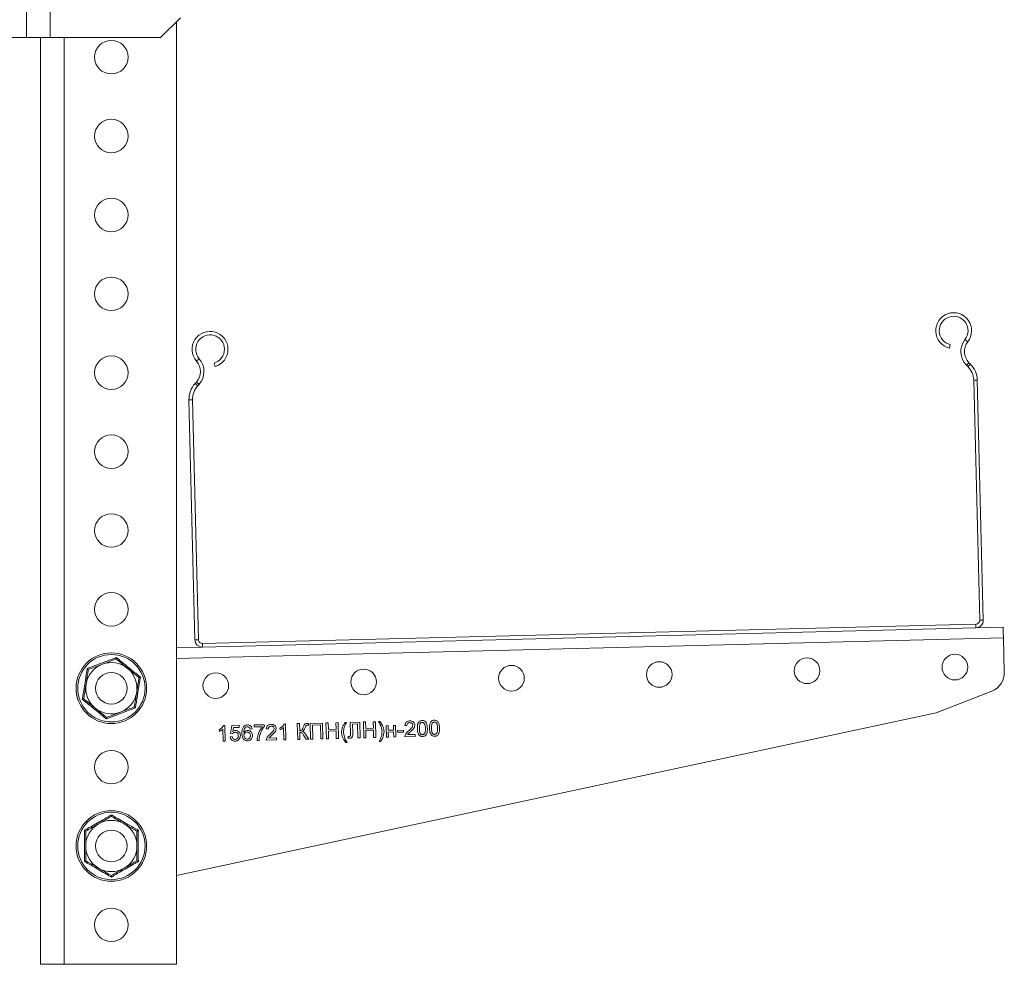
# Model space of a CAD drawing. Header units: millimetres. Extents: x -429 to 669, y -1273 to -42.
# Tile 7 of 10: x -183 to 67, y -520 to -280. Entities that reach past the tile are written whole.
import ezdxf

# ---------------------------------------------------------------- set-up
doc = ezdxf.new("R2010")
doc.units = ezdxf.units.MM

msp = doc.modelspace()

# ---------------------------------------------------------------- linework, layer by layer
at = {"color": 7, "linetype": 'Continuous', "lineweight": 15}
for p, q in [((-181.13, -284.56), (-181.13, -154.56)), ((-147.13, -284.56), (-142.13, -279.56)), ((-143.13, -280.56), (-143.13, -519.56)), ((-187.13, -284.56), (-181.13, -284.56)), ((-175.13, -284.56), (-181.13, -284.56)), ((-177.63, -284.56), (-177.63, -519.56)), ((-147.13, -284.56), (-175.13, -284.56)), ((52.93, -363.32), (53.14, -362.45)), ((57.88, -367.02), (58.23, -367.37)), ((-133.56, -367.12), (-133.31, -367.98)), ((57.24, -367.66), (57.6, -368.01)), ((-138.41, -372.29), (-138.07, -371.92)), ((59.09, -371.49), (60.61, -432.31)), ((59.99, -371.46), (61.51, -432.29)), ((-137.74, -372.9), (-137.4, -372.52)), ((-138.43, -437.29), (-139.95, -376.46)), ((-137.53, -437.26), (-139.05, -376.44)), ((59.63, -433.33), (-136.51, -438.24)), ((59.65, -434.23), (-136.48, -439.14)), ((66.55, -434.06), (59.65, -434.23)), ((66.84, -445.51), (66.62, -436.76)), ((-136.48, -439.14), (-143.13, -439.3)), ((49.55, -455.83), (63.67, -450.29)), ((-143.13, -497.04), (49.55, -455.83)), ((-131.16, -459.01), (-130.83, -459)), ((-130.83, -459), (-130.73, -463)), ((-129.45, -461.07), (-129.09, -459.01)), ((-129.09, -459.01), (-127.19, -458.96)), ((-127.18, -459.48), (-128.66, -459.51)), ((-127.19, -458.96), (-127.18, -459.48)), ((-123.4, -458.87), (-120.84, -458.8)), ((-123.39, -459.38), (-123.4, -458.87)), ((-121.34, -459.33), (-123.39, -459.38)), ((-120.84, -458.8), (-120.83, -459.22)), ((-115.78, -458.63), (-115.45, -458.62)), ((-115.45, -458.62), (-115.35, -462.62)), ((-112.48, -458.54), (-111.92, -458.53)), ((-112.38, -462.54), (-112.48, -458.54)), ((-111.92, -458.53), (-111.87, -460.32)), ((-109.66, -458.48), (-109.65, -458.94)), ((-109.2, -458.46), (-106.07, -458.38)), ((-109.1, -462.46), (-109.2, -458.46)), ((-106.63, -458.86), (-108.62, -458.91)), ((-108.62, -458.91), (-108.54, -462.45)), ((-106.54, -462.4), (-106.63, -458.86)), ((-106.07, -458.38), (-105.97, -462.38)), ((-105.2, -458.36), (-104.64, -458.35)), ((-105.1, -462.36), (-105.2, -458.36)), ((-104.64, -458.35), (-104.6, -459.99)), ((-102.69, -458.3), (-102.13, -458.28)), ((-102.65, -459.94), (-102.69, -458.3)), ((-102.13, -458.28), (-102.03, -462.28)), ((-100.33, -458.24), (-99.97, -458.23)), ((-99.05, -458.21), (-96.64, -458.15)), ((-98.98, -461.02), (-99.05, -458.21)), ((-97.19, -458.62), (-98.47, -458.65)), ((-98.47, -458.65), (-98.42, -460.71)), ((-97.1, -462.16), (-97.19, -458.62)), ((-96.64, -458.15), (-96.54, -462.15)), ((-95.72, -458.12), (-95.15, -458.11)), ((-95.62, -462.12), (-95.72, -458.12)), ((-95.15, -458.11), (-95.11, -459.75)), ((-93.21, -458.06), (-92.64, -458.05)), ((-93.16, -459.7), (-93.21, -458.06)), ((-92.64, -458.05), (-92.54, -462.05)), ((-91.87, -458.03), (-91.51, -458.02)), ((-89.95, -459.06), (-89.44, -459.04)), ((-89.88, -461.98), (-89.95, -459.06)), ((-89.44, -459.04), (-89.41, -460.22)), ((-88.1, -459.01), (-87.59, -459)), ((-88.07, -460.19), (-88.1, -459.01)), ((-87.59, -459), (-87.52, -461.92)), ((-84.67, -459.03), (-85.18, -458.99)), ((-132.23, -460.51), (-132.25, -460.04)), ((-131.25, -463.01), (-131.33, -459.9)), ((-129.48, -461.89), (-128.97, -461.83)), ((-128.94, -461.11), (-129.45, -461.07)), ((-128.66, -459.51), (-128.84, -460.55)), ((-123.94, -459.86), (-124.45, -459.92)), ((-119.83, -459.91), (-120.35, -459.87)), ((-116.85, -460.13), (-116.87, -459.65)), ((-115.87, -462.63), (-115.95, -459.51)), ((-111.86, -460.68), (-111.82, -462.53)), ((-110.22, -462.49), (-110.91, -461.44)), ((-110.41, -461.18), (-109.56, -462.47)), ((-104.6, -459.99), (-102.65, -459.94)), ((-102.64, -460.4), (-104.59, -460.45)), ((-104.59, -460.45), (-104.54, -462.35)), ((-102.59, -462.3), (-102.64, -460.4)), ((-99.67, -462.22), (-99.58, -461.76)), ((-95.11, -459.75), (-93.16, -459.7)), ((-93.15, -460.16), (-95.1, -460.21)), ((-95.1, -460.21), (-95.05, -462.11)), ((-93.11, -462.06), (-93.15, -460.16)), ((-89.36, -461.97), (-89.88, -461.98)), ((-89.41, -460.22), (-88.07, -460.19)), ((-88.06, -460.65), (-89.39, -460.68)), ((-89.39, -460.68), (-89.36, -461.97)), ((-88.03, -461.93), (-88.06, -460.65)), ((-87.52, -461.92), (-88.03, -461.93)), ((-87.05, -460.27), (-85.56, -460.23)), ((-87.03, -460.73), (-87.05, -460.27)), ((-85.55, -460.69), (-87.03, -460.73)), ((-85.56, -460.23), (-85.55, -460.69)), ((-82.54, -461.8), (-85.16, -461.86)), ((-84.51, -461.33), (-82.56, -461.28)), ((-82.56, -461.28), (-82.54, -461.8)), ((-130.73, -463), (-131.25, -463.01)), ((-122.17, -462.79), (-122.69, -462.8)), ((-117.71, -462.68), (-120.33, -462.74)), ((-119.68, -462.21), (-117.73, -462.16)), ((-117.73, -462.16), (-117.71, -462.68)), ((-115.35, -462.62), (-115.87, -462.63)), ((-111.82, -462.53), (-112.38, -462.54)), ((-109.56, -462.47), (-110.22, -462.49)), ((-108.54, -462.45), (-109.1, -462.46)), ((-105.97, -462.38), (-106.54, -462.4)), ((-104.54, -462.35), (-105.1, -462.36)), ((-102.03, -462.28), (-102.59, -462.3)), ((-99.85, -463.31), (-100.2, -463.31)), ((-96.54, -462.15), (-97.1, -462.16)), ((-95.05, -462.11), (-95.62, -462.12)), ((-92.54, -462.05), (-93.11, -462.06)), ((-91.39, -463.09), (-91.75, -463.1)), ((-177.63, -519.56), (-171.63, -519.56)), ((-171.63, -519.56), (-143.13, -519.56))]:
    msp.add_line(p, q, dxfattribs=at)
at = {"color": 7, "linetype": 'Continuous', "lineweight": 0}
for p, q in [((-175.13, -284.56), (-175.13, -154.56)), ((-171.63, -284.56), (-171.63, -519.56)), ((56.86, -361.16), (57.57, -361.72)), ((-137.35, -366.02), (-138.02, -366.61)), ((57.88, -367.02), (57.24, -367.66)), ((57.6, -368.01), (58.23, -367.37)), ((-137.4, -372.52), (-138.07, -371.92)), ((59.99, -371.46), (59.09, -371.49)), ((-138.41, -372.29), (-137.74, -372.9)), ((-139.05, -376.44), (-139.95, -376.46)), ((59.65, -434.23), (59.63, -433.33)), ((60.61, -432.31), (61.51, -432.29)), ((66.62, -436.76), (-143.13, -442)), ((-138.43, -437.29), (-137.53, -437.26)), ((-136.51, -438.24), (-136.48, -439.14))]:
    msp.add_line(p, q, dxfattribs=at)
at = {"color": 7, "linetype": 'Continuous', "lineweight": 15, "flags": 128}
msp.add_lwpolyline([(66.55, -434.06), (66.55, -434.11), (66.56, -434.27), (66.56, -434.51), (66.57, -434.85), (66.58, -435.26), (66.59, -435.73), (66.61, -436.23), (66.62, -436.76)], dxfattribs=at)
at = {"color": 7, "linetype": 'Continuous', "lineweight": 15}
for centre, radius in [((-159.63, -289.56), 4.25), ((-159.63, -309.56), 4.25), ((-159.63, -329.56), 4.25), ((-159.63, -349.56), 4.25), ((-159.63, -369.56), 4.25), ((-159.63, -389.56), 4.25), ((-159.63, -409.56), 4.25), ((-159.63, -429.56), 4.25), ((-159.63, -449.56), 8.95), ((16.81, -445.14), 3.25), ((54.3, -444.21), 3.25), ((-58.16, -447.02), 3.25), ((-20.67, -446.08), 3.25), ((-159.63, -449.56), 4), ((-133.14, -448.89), 3.25), ((-95.65, -447.96), 3.25), ((-159.63, -469.56), 4.25), ((-159.63, -489.56), 8.95), ((-159.63, -489.56), 4), ((-159.63, -509.56), 4.25)]:
    msp.add_circle(centre, radius, dxfattribs=at)
at = {"color": 7, "linetype": 'Continuous', "lineweight": 0}
for centre in [(-159.63, -449.56), (-159.63, -489.56)]:
    msp.add_circle(centre, 8.54, dxfattribs=at)
at = {"color": 7, "linetype": 'Continuous', "lineweight": 15}
for centre, radius, start, end in [((53.99, -358.9), 4.55, 321.7501, 256.4325), ((53.99, -358.9), 3.65, 321.7501, 256.4325), ((-134.6, -363.62), 4.55, 286.4325, 221.115), ((-134.6, -363.62), 3.65, 286.4325, 221.115), ((60.71, -364.19), 4.9, 141.7501, 224.9683), ((60.71, -364.19), 4, 141.7501, 224.9683), ((-141.04, -369.24), 4, 317.8967, 41.115), ((-141.04, -369.24), 4.9, 317.8967, 41.115), ((53.99, -371.61), 5.1, 1.4325, 44.9683), ((53.99, -371.61), 6, 1.4325, 44.9683), ((-133.95, -376.31), 6, 137.8967, 181.4325), ((-133.95, -376.31), 5.1, 137.8967, 181.4325), ((59.61, -432.33), 1, 271.4325, 1.4325), ((59.61, -432.33), 1.9, 271.4325, 1.4325), ((-136.53, -437.24), 1.9, 181.4325, 271.4325), ((-136.53, -437.24), 1, 181.4325, 271.4325), ((-159.63, -449.56), 6.5, 110.8771, 170.8771), ((-159.63, -449.56), 6.5, 50.8771, 110.8771), ((-159.63, -449.56), 6.5, 350.8771, 50.8771), ((61.84, -445.63), 5, 291.4325, 1.4325), ((-159.63, -449.56), 6.5, 170.8771, 230.8771), ((-159.63, -449.56), 6.5, 290.8771, 350.8771), ((-159.63, -449.56), 6.5, 230.8771, 290.8771), ((-159.63, -489.56), 6.5, 120, 180), ((-159.63, -489.56), 6.5, 60, 120), ((-159.63, -489.56), 6.5, 0, 60), ((-159.63, -489.56), 6.5, 180, 240), ((-159.63, -489.56), 6.5, 300, 0), ((-159.63, -489.56), 6.5, 240, 300)]:
    msp.add_arc(centre, radius, start, end, dxfattribs=at)
at = {"color": 7, "linetype": 'Continuous', "lineweight": 0}
for points, knots in [([(-165.76, -444.57), (-165.46, -444.46), (-163.98, -443.91), (-161.48, -442.98), (-159.34, -442.14), (-158.38, -441.76)], [0, 0, 0, 0, 0.120963, 0.606826, 1, 1, 1, 1]), ([(-158.38, -441.76), (-158.14, -441.96), (-156.92, -442.97), (-154.86, -444.66), (-153.06, -446.1), (-152.25, -446.74)], [0, 0, 0, 0, 0.120965, 0.606825, 1, 1, 1, 1]), ([(-167.01, -452.37), (-166.96, -452.06), (-166.69, -450.5), (-166.26, -447.87), (-165.91, -445.59), (-165.76, -444.57)], [0, 0, 0, 0, 0.120965, 0.606826, 1, 1, 1, 1]), ([(-152.25, -446.74), (-152.31, -447.05), (-152.57, -448.61), (-153.01, -451.24), (-153.35, -453.52), (-153.51, -454.54)], [0, 0, 0, 0, 0.120964, 0.606827, 1, 1, 1, 1]), ([(-160.88, -457.35), (-161.13, -457.15), (-162.34, -456.14), (-164.4, -454.45), (-166.2, -453.01), (-167.01, -452.37)], [0, 0, 0, 0, 0.120965, 0.606826, 1, 1, 1, 1]), ([(-153.51, -454.54), (-153.8, -454.65), (-155.28, -455.2), (-157.78, -456.14), (-159.92, -456.98), (-160.88, -457.35)], [0, 0, 0, 0, 0.120963, 0.606826, 1, 1, 1, 1]), ([(-166.47, -485.61), (-166.19, -485.45), (-164.82, -484.68), (-162.5, -483.35), (-160.52, -482.18), (-159.63, -481.66)], [0, 0, 0, 0, 0.120966, 0.606826, 1, 1, 1, 1]), ([(-159.63, -481.66), (-159.36, -481.82), (-158, -482.62), (-155.69, -483.97), (-153.69, -485.1), (-152.79, -485.61)], [0, 0, 0, 0, 0.120965, 0.606825, 1, 1, 1, 1]), ([(-166.47, -493.5), (-166.47, -493.19), (-166.45, -491.61), (-166.44, -488.94), (-166.46, -486.64), (-166.47, -485.61)], [0, 0, 0, 0, 0.120964, 0.606825, 1, 1, 1, 1]), ([(-152.79, -485.61), (-152.8, -485.92), (-152.81, -487.5), (-152.82, -490.17), (-152.8, -492.47), (-152.79, -493.5)], [0, 0, 0, 0, 0.120964, 0.606828, 1, 1, 1, 1]), ([(-159.63, -497.45), (-159.9, -497.29), (-161.26, -496.49), (-163.57, -495.15), (-165.57, -494.01), (-166.47, -493.5)], [0, 0, 0, 0, 0.120963, 0.606825, 1, 1, 1, 1]), ([(-152.79, -493.5), (-153.07, -493.66), (-154.44, -494.44), (-156.76, -495.76), (-158.74, -496.93), (-159.63, -497.45)], [0, 0, 0, 0, 0.120966, 0.606826, 1, 1, 1, 1])]:
    msp.add_open_spline(points, degree=3, knots=knots, dxfattribs=at)
at = {"color": 7, "linetype": 'Continuous', "lineweight": 15}
for points, knots in [([(-158.38, -441.76), (-158.38, -441.76), (-158.39, -441.82), (-158.41, -441.92), (-158.42, -442.04), (-158.44, -442.13), (-158.44, -442.14), (-158.44, -442.15)], [0, 0, 0, 0, 0.006848, 0.267601, 0.528629, 0.76382, 1, 1, 1, 1]), ([(-165.45, -444.82), (-164.96, -444.63), (-163.97, -444.25), (-162.77, -443.8), (-162.09, -443.54), (-161.95, -443.48)], [0, 0, 0, 0, 0.4347935, 0.8798499, 1, 1, 1, 1]), ([(-161.95, -443.48), (-161.02, -443.13), (-159.82, -442.67), (-158.7, -442.24), (-158.44, -442.15)], [0, 0, 0, 0, 0.769007, 1, 1, 1, 1]), ([(-158.44, -442.15), (-158.03, -442.48), (-157.21, -443.15), (-156.21, -443.96), (-155.65, -444.42), (-155.53, -444.51)], [0, 0, 0, 0, 0.434793, 0.879846, 1, 1, 1, 1]), ([(-166.05, -448.53), (-166.02, -448.36), (-165.83, -447.19), (-165.63, -445.93), (-165.47, -444.91), (-165.45, -444.82)], [0, 0, 0, 0, 0.127942, 0.927356, 1, 1, 1, 1]), ([(-165.76, -444.57), (-165.76, -444.58), (-165.71, -444.61), (-165.63, -444.68), (-165.53, -444.76), (-165.47, -444.81), (-165.46, -444.82), (-165.45, -444.82)], [0, 0, 0, 0, 0.006842, 0.267599, 0.528624, 0.76382, 1, 1, 1, 1]), ([(-155.53, -444.51), (-154.76, -445.14), (-153.76, -445.95), (-152.83, -446.71), (-152.62, -446.88)], [0, 0, 0, 0, 0.769006, 1, 1, 1, 1]), ([(-153.21, -450.59), (-153.19, -450.42), (-153, -449.25), (-152.8, -448), (-152.63, -446.97), (-152.62, -446.88)], [0, 0, 0, 0, 0.127942, 0.927356, 1, 1, 1, 1]), ([(-152.62, -446.88), (-152.61, -446.88), (-152.6, -446.88), (-152.52, -446.84), (-152.41, -446.8), (-152.31, -446.76), (-152.26, -446.74), (-152.25, -446.74)], [0, 0, 0, 0, 0.2361768, 0.4713707, 0.7324122, 0.9931397, 1, 1, 1, 1]), ([(-166.64, -452.23), (-166.59, -451.92), (-166.4, -450.73), (-166.2, -449.46), (-166.05, -448.53)], [0, 0, 0, 0, 0.2638978, 1, 1, 1, 1]), ([(-153.81, -454.29), (-153.76, -453.98), (-153.57, -452.79), (-153.36, -451.52), (-153.21, -450.59)], [0, 0, 0, 0, 0.263898, 1, 1, 1, 1]), ([(-167.01, -452.37), (-167.01, -452.37), (-166.95, -452.35), (-166.86, -452.31), (-166.74, -452.27), (-166.66, -452.24), (-166.65, -452.23), (-166.64, -452.23)], [0, 0, 0, 0, 0.006845, 0.267586, 0.528641, 0.763823, 1, 1, 1, 1]), ([(-163.73, -454.6), (-164.5, -453.97), (-165.5, -453.16), (-166.43, -452.41), (-166.64, -452.23)], [0, 0, 0, 0, 0.769005, 1, 1, 1, 1]), ([(-153.81, -454.29), (-154.3, -454.48), (-155.29, -454.86), (-156.49, -455.32), (-157.17, -455.57), (-157.31, -455.63)], [0, 0, 0, 0, 0.434794, 0.879846, 1, 1, 1, 1]), ([(-153.81, -454.29), (-153.8, -454.3), (-153.79, -454.3), (-153.73, -454.36), (-153.63, -454.43), (-153.55, -454.5), (-153.51, -454.54), (-153.51, -454.54)], [0, 0, 0, 0, 0.236172, 0.471365, 0.732418, 0.993132, 1, 1, 1, 1]), ([(-160.82, -456.97), (-161.23, -456.63), (-162.06, -455.96), (-163.05, -455.15), (-163.61, -454.7), (-163.73, -454.6)], [0, 0, 0, 0, 0.434795, 0.879845, 1, 1, 1, 1]), ([(-160.82, -456.97), (-160.82, -456.97), (-160.82, -456.98), (-160.84, -457.07), (-160.86, -457.19), (-160.87, -457.3), (-160.88, -457.35), (-160.88, -457.35)], [0, 0, 0, 0, 0.236171, 0.471357, 0.732408, 0.993152, 1, 1, 1, 1]), ([(-157.31, -455.63), (-158.24, -455.98), (-159.44, -456.44), (-160.56, -456.87), (-160.82, -456.97)], [0, 0, 0, 0, 0.769006, 1, 1, 1, 1]), ([(-132.25, -460.04), (-132, -459.89), (-131.56, -459.63), (-131.29, -459.2), (-131.16, -459.01)], [0, 0, 0, 0, 0.5604345, 1, 1, 1, 1]), ([(-126.53, -461.02), (-126.53, -460.69), (-126.53, -460.09), (-126.26, -459.57), (-126.13, -459.34)], [0, 0, 0, 0, 0.561398, 1, 1, 1, 1]), ([(-126.13, -459.34), (-125.97, -459.19), (-125.68, -458.91), (-125.29, -458.88), (-125.12, -458.86)], [0, 0, 0, 0, 0.558381, 1, 1, 1, 1]), ([(-125.57, -459.45), (-125.67, -459.55), (-125.86, -459.75), (-126.02, -460.23), (-126.02, -460.58), (-126.02, -460.79)], [0, 0, 0, 0, 0.27937, 0.559172, 1, 1, 1, 1]), ([(-125.14, -459.32), (-125.23, -459.33), (-125.38, -459.35), (-125.52, -459.42), (-125.57, -459.45)], [0, 0, 0, 0, 0.559718, 1, 1, 1, 1]), ([(-124.65, -459.51), (-124.73, -459.45), (-124.87, -459.34), (-125.06, -459.33), (-125.14, -459.32)], [0, 0, 0, 0, 0.5590059, 1, 1, 1, 1]), ([(-125.12, -458.86), (-124.96, -458.87), (-124.64, -458.89), (-124.25, -459.14), (-124.02, -459.49), (-123.97, -459.73), (-123.94, -459.86)], [0, 0, 0, 0, 0.280052, 0.559191, 0.779381, 1, 1, 1, 1]), ([(-122.69, -462.8), (-122.59, -462.09), (-122.41, -460.82), (-121.66, -459.79), (-121.34, -459.33)], [0, 0, 0, 0, 0.559322, 1, 1, 1, 1]), ([(-120.83, -459.22), (-121.12, -459.65), (-121.64, -460.42), (-121.91, -461.3), (-122.02, -461.7)], [0, 0, 0, 0, 0.5596425, 1, 1, 1, 1]), ([(-120.35, -459.87), (-120.32, -459.69), (-120.27, -459.34), (-119.94, -458.93), (-119.51, -458.74), (-119.23, -458.72), (-119.09, -458.71)], [0, 0, 0, 0, 0.2802312, 0.5588861, 0.7791324, 1, 1, 1, 1]), ([(-119.09, -459.17), (-119.2, -459.18), (-119.43, -459.2), (-119.69, -459.39), (-119.82, -459.65), (-119.83, -459.82), (-119.83, -459.91)], [0, 0, 0, 0, 0.28041, 0.559493, 0.779388, 1, 1, 1, 1]), ([(-119.09, -458.71), (-118.92, -458.72), (-118.57, -458.73), (-118.15, -459), (-117.88, -459.37), (-117.85, -459.65), (-117.84, -459.78)], [0, 0, 0, 0, 0.2804779, 0.5596375, 0.779748, 1, 1, 1, 1]), ([(-118.35, -459.8), (-118.37, -459.7), (-118.4, -459.49), (-118.61, -459.29), (-118.85, -459.18), (-119.01, -459.17), (-119.09, -459.17)], [0, 0, 0, 0, 0.279078, 0.55861, 0.779044, 1, 1, 1, 1]), ([(-116.87, -459.65), (-116.62, -459.51), (-116.18, -459.24), (-115.91, -458.81), (-115.78, -458.63)], [0, 0, 0, 0, 0.560433, 1, 1, 1, 1]), ([(-111.87, -460.32), (-111.74, -460.32), (-111.49, -460.31), (-111.17, -459.95), (-111.07, -459.65), (-111.01, -459.46)], [0, 0, 0, 0, 0.280885, 0.556771, 1, 1, 1, 1]), ([(-111.01, -459.46), (-110.91, -459.19), (-110.77, -458.8), (-110.33, -458.52), (-110.1, -458.49), (-109.99, -458.48)], [0, 0, 0, 0, 0.5585985, 0.779365, 1, 1, 1, 1]), ([(-110.24, -459.07), (-110.31, -459.17), (-110.42, -459.34), (-110.49, -459.53), (-110.52, -459.61)], [0, 0, 0, 0, 0.559025, 1, 1, 1, 1]), ([(-109.87, -458.94), (-109.94, -458.94), (-110.08, -458.95), (-110.19, -459.04), (-110.24, -459.07)], [0, 0, 0, 0, 0.560976, 1, 1, 1, 1]), ([(-109.99, -458.48), (-109.93, -458.48), (-109.82, -458.48), (-109.71, -458.48), (-109.66, -458.48)], [0, 0, 0, 0, 0.560175, 1, 1, 1, 1]), ([(-109.76, -458.94), (-109.78, -458.94), (-109.81, -458.94), (-109.85, -458.94), (-109.87, -458.94)], [0, 0, 0, 0, 0.5599797, 1, 1, 1, 1]), ([(-109.65, -458.94), (-109.67, -458.94), (-109.71, -458.94), (-109.74, -458.94), (-109.76, -458.94)], [0, 0, 0, 0, 0.55997, 1, 1, 1, 1]), ([(-101.06, -459.59), (-100.95, -459.32), (-100.76, -458.85), (-100.46, -458.42), (-100.33, -458.24)], [0, 0, 0, 0, 0.559776, 1, 1, 1, 1]), ([(-100.39, -459.03), (-100.45, -459.17), (-100.55, -459.42), (-100.61, -459.68), (-100.64, -459.79)], [0, 0, 0, 0, 0.559934, 1, 1, 1, 1]), ([(-99.97, -458.23), (-100.06, -458.38), (-100.2, -458.64), (-100.33, -458.91), (-100.39, -459.03)], [0, 0, 0, 0, 0.5600408, 1, 1, 1, 1]), ([(-91.41, -458.81), (-91.49, -458.66), (-91.64, -458.4), (-91.8, -458.14), (-91.87, -458.03)], [0, 0, 0, 0, 0.559935, 1, 1, 1, 1]), ([(-91.51, -458.02), (-91.34, -458.25), (-91.02, -458.66), (-90.81, -459.12), (-90.72, -459.33)], [0, 0, 0, 0, 0.560017, 1, 1, 1, 1]), ([(-91.13, -459.56), (-91.17, -459.42), (-91.25, -459.16), (-91.36, -458.92), (-91.41, -458.81)], [0, 0, 0, 0, 0.559965, 1, 1, 1, 1]), ([(-90.72, -459.33), (-90.64, -459.55), (-90.51, -459.94), (-90.49, -460.35), (-90.48, -460.53)], [0, 0, 0, 0, 0.559843, 1, 1, 1, 1]), ([(-85.18, -458.99), (-85.15, -458.81), (-85.1, -458.46), (-84.77, -458.05), (-84.35, -457.86), (-84.07, -457.84), (-83.93, -457.83)], [0, 0, 0, 0, 0.280246, 0.5589006, 0.7791328, 1, 1, 1, 1]), ([(-83.93, -458.29), (-84.04, -458.3), (-84.26, -458.32), (-84.52, -458.51), (-84.65, -458.77), (-84.66, -458.94), (-84.67, -459.03)], [0, 0, 0, 0, 0.280412, 0.559485, 0.779371, 1, 1, 1, 1]), ([(-84.22, -460.34), (-83.97, -460.12), (-83.62, -459.8), (-83.24, -459.32), (-83.2, -459.05), (-83.18, -458.92)], [0, 0, 0, 0, 0.5613103, 0.781388, 1, 1, 1, 1]), ([(-83.93, -457.83), (-83.75, -457.84), (-83.4, -457.85), (-82.98, -458.12), (-82.72, -458.49), (-82.68, -458.77), (-82.67, -458.9)], [0, 0, 0, 0, 0.280489, 0.559652, 0.779761, 1, 1, 1, 1]), ([(-83.18, -458.92), (-83.2, -458.82), (-83.23, -458.61), (-83.44, -458.41), (-83.68, -458.3), (-83.85, -458.29), (-83.93, -458.29)], [0, 0, 0, 0, 0.279076, 0.558609, 0.779043, 1, 1, 1, 1]), ([(-82.67, -458.9), (-82.69, -459.09), (-82.74, -459.48), (-83.15, -460.04), (-83.51, -460.37), (-83.74, -460.57)], [0, 0, 0, 0, 0.278744, 0.558836, 1, 1, 1, 1]), ([(-82.03, -459.81), (-82.03, -459.35), (-82.02, -458.77), (-81.7, -458.17), (-81.45, -457.92), (-81.14, -457.78), (-80.91, -457.76), (-80.8, -457.75)], [0, 0, 0, 0, 0.499146, 0.624525, 0.749599, 0.874675, 1, 1, 1, 1]), ([(-81.32, -458.5), (-81.4, -458.74), (-81.53, -459.16), (-81.52, -459.6), (-81.52, -459.8)], [0, 0, 0, 0, 0.558056, 1, 1, 1, 1]), ([(-80.79, -458.21), (-80.85, -458.22), (-80.97, -458.23), (-81.16, -458.32), (-81.26, -458.43), (-81.32, -458.5)], [0, 0, 0, 0, 0.280451, 0.560684, 1, 1, 1, 1]), ([(-80.8, -457.75), (-80.69, -457.76), (-80.46, -457.76), (-80.14, -457.89), (-79.88, -458.12), (-79.55, -458.72), (-79.5, -459.29), (-79.47, -459.75)], [0, 0, 0, 0, 0.125371, 0.250641, 0.375699, 0.501116, 1, 1, 1, 1]), ([(-79.98, -459.76), (-79.99, -459.43), (-80.01, -459.02), (-80.18, -458.56), (-80.34, -458.37), (-80.55, -458.23), (-80.71, -458.22), (-80.79, -458.21)], [0, 0, 0, 0, 0.500353, 0.625527, 0.750509, 0.875257, 1, 1, 1, 1]), ([(-78.95, -459.73), (-78.95, -459.27), (-78.95, -458.69), (-78.62, -458.09), (-78.38, -457.85), (-78.06, -457.7), (-77.84, -457.68), (-77.72, -457.67)], [0, 0, 0, 0, 0.499156, 0.624528, 0.749598, 0.874673, 1, 1, 1, 1]), ([(-78.24, -458.42), (-78.32, -458.66), (-78.46, -459.08), (-78.45, -459.52), (-78.44, -459.72)], [0, 0, 0, 0, 0.5580558, 1, 1, 1, 1]), ([(-77.72, -458.14), (-77.77, -458.14), (-77.89, -458.15), (-78.08, -458.24), (-78.18, -458.35), (-78.24, -458.42)], [0, 0, 0, 0, 0.280451, 0.560684, 1, 1, 1, 1]), ([(-77.72, -457.67), (-77.61, -457.68), (-77.38, -457.69), (-77.06, -457.82), (-76.8, -458.04), (-76.47, -458.64), (-76.43, -459.21), (-76.39, -459.67)], [0, 0, 0, 0, 0.125377, 0.250642, 0.375703, 0.501117, 1, 1, 1, 1]), ([(-76.9, -459.68), (-76.92, -459.35), (-76.93, -458.94), (-77.1, -458.48), (-77.26, -458.29), (-77.47, -458.15), (-77.64, -458.14), (-77.72, -458.14)], [0, 0, 0, 0, 0.50035, 0.625521, 0.750519, 0.875258, 1, 1, 1, 1]), ([(-131.33, -459.9), (-131.48, -460.03), (-131.76, -460.28), (-132.09, -460.44), (-132.23, -460.51)], [0, 0, 0, 0, 0.559695, 1, 1, 1, 1]), ([(-128.21, -462.99), (-128.38, -462.98), (-128.73, -462.96), (-129.15, -462.68), (-129.4, -462.3), (-129.45, -462.03), (-129.48, -461.89)], [0, 0, 0, 0, 0.280075, 0.559252, 0.779427, 1, 1, 1, 1]), ([(-128.97, -461.83), (-128.94, -461.93), (-128.9, -462.14), (-128.72, -462.39), (-128.47, -462.52), (-128.3, -462.52), (-128.22, -462.53)], [0, 0, 0, 0, 0.280725, 0.559926, 0.77962, 1, 1, 1, 1]), ([(-128.26, -460.73), (-128.34, -460.74), (-128.49, -460.75), (-128.74, -460.86), (-128.86, -461.02), (-128.94, -461.11)], [0, 0, 0, 0, 0.280934, 0.561169, 1, 1, 1, 1]), ([(-128.84, -460.55), (-128.72, -460.47), (-128.5, -460.31), (-128.24, -460.28), (-128.13, -460.27)], [0, 0, 0, 0, 0.559941, 1, 1, 1, 1]), ([(-127.44, -461.58), (-127.45, -461.45), (-127.47, -461.2), (-127.67, -460.89), (-127.96, -460.74), (-128.16, -460.74), (-128.26, -460.73)], [0, 0, 0, 0, 0.280652, 0.559593, 0.779291, 1, 1, 1, 1]), ([(-128.22, -462.53), (-128.09, -462.51), (-127.83, -462.48), (-127.56, -462.2), (-127.44, -461.88), (-127.44, -461.68), (-127.44, -461.58)], [0, 0, 0, 0, 0.279535, 0.558251, 0.778877, 1, 1, 1, 1]), ([(-128.13, -460.27), (-127.95, -460.29), (-127.58, -460.33), (-127.18, -460.68), (-126.96, -461.1), (-126.94, -461.39), (-126.92, -461.53)], [0, 0, 0, 0, 0.279167, 0.5588, 0.779159, 1, 1, 1, 1]), ([(-126.92, -461.53), (-126.93, -461.72), (-126.95, -462.06), (-127.13, -462.35), (-127.21, -462.48)], [0, 0, 0, 0, 0.559719, 1, 1, 1, 1]), ([(-125.08, -462.91), (-125.25, -462.9), (-125.58, -462.88), (-126.03, -462.61), (-126.46, -462), (-126.5, -461.43), (-126.53, -461.02)], [0, 0, 0, 0, 0.186918, 0.373548, 0.560239, 1, 1, 1, 1]), ([(-126.02, -460.79), (-125.88, -460.62), (-125.62, -460.32), (-125.23, -460.27), (-125.06, -460.24)], [0, 0, 0, 0, 0.558624, 1, 1, 1, 1]), ([(-125.19, -460.71), (-125.31, -460.72), (-125.56, -460.76), (-125.83, -460.98), (-125.99, -461.26), (-126, -461.46), (-126, -461.55)], [0, 0, 0, 0, 0.279737, 0.559343, 0.77941, 1, 1, 1, 1]), ([(-126, -461.55), (-125.98, -461.68), (-125.95, -461.94), (-125.73, -462.25), (-125.44, -462.43), (-125.23, -462.44), (-125.13, -462.45)], [0, 0, 0, 0, 0.280066, 0.559762, 0.779688, 1, 1, 1, 1]), ([(-124.36, -461.54), (-124.37, -461.42), (-124.39, -461.17), (-124.61, -460.87), (-124.9, -460.72), (-125.09, -460.71), (-125.19, -460.71)], [0, 0, 0, 0, 0.280448, 0.559375, 0.779315, 1, 1, 1, 1]), ([(-125.13, -462.45), (-125, -462.43), (-124.75, -462.4), (-124.49, -462.14), (-124.37, -461.84), (-124.36, -461.64), (-124.36, -461.54)], [0, 0, 0, 0, 0.279483, 0.55855, 0.778986, 1, 1, 1, 1]), ([(-123.85, -461.51), (-123.86, -461.71), (-123.89, -462.1), (-124.19, -462.57), (-124.62, -462.86), (-124.92, -462.89), (-125.08, -462.91)], [0, 0, 0, 0, 0.280237, 0.559757, 0.77976, 1, 1, 1, 1]), ([(-125.06, -460.24), (-124.88, -460.26), (-124.51, -460.3), (-124.11, -460.66), (-123.89, -461.08), (-123.86, -461.37), (-123.85, -461.51)], [0, 0, 0, 0, 0.2791385, 0.5588151, 0.7791749, 1, 1, 1, 1]), ([(-124.45, -459.92), (-124.47, -459.84), (-124.51, -459.69), (-124.61, -459.57), (-124.65, -459.51)], [0, 0, 0, 0, 0.56048, 1, 1, 1, 1]), ([(-122.02, -461.7), (-122.07, -461.9), (-122.14, -462.26), (-122.16, -462.63), (-122.17, -462.79)], [0, 0, 0, 0, 0.559905, 1, 1, 1, 1]), ([(-120.28, -462.38), (-120.16, -462.13), (-119.94, -461.68), (-119.56, -461.36), (-119.39, -461.22)], [0, 0, 0, 0, 0.55835, 1, 1, 1, 1]), ([(-118.91, -461.45), (-119, -461.53), (-119.15, -461.66), (-119.36, -461.85), (-119.54, -462.02), (-119.63, -462.15), (-119.68, -462.21)], [0, 0, 0, 0, 0.340034, 0.560051, 0.780091, 1, 1, 1, 1]), ([(-119.39, -461.22), (-119.14, -461), (-118.79, -460.68), (-118.41, -460.2), (-118.37, -459.93), (-118.35, -459.8)], [0, 0, 0, 0, 0.5613206, 0.7813863, 1, 1, 1, 1]), ([(-117.84, -459.78), (-117.86, -459.97), (-117.9, -460.36), (-118.32, -460.92), (-118.68, -461.25), (-118.91, -461.45)], [0, 0, 0, 0, 0.278746, 0.558835, 1, 1, 1, 1]), ([(-115.95, -459.51), (-116.1, -459.65), (-116.38, -459.89), (-116.71, -460.05), (-116.85, -460.13)], [0, 0, 0, 0, 0.559681, 1, 1, 1, 1]), ([(-110.91, -461.44), (-111.04, -461.23), (-111.22, -460.95), (-111.58, -460.7), (-111.77, -460.69), (-111.86, -460.68)], [0, 0, 0, 0, 0.5611856, 0.7802224, 1, 1, 1, 1]), ([(-110.52, -459.61), (-110.59, -459.81), (-110.68, -460.1), (-110.96, -460.37), (-111.11, -460.45), (-111.18, -460.49)], [0, 0, 0, 0, 0.560353, 0.779797, 1, 1, 1, 1]), ([(-111.18, -460.49), (-111.09, -460.52), (-110.9, -460.6), (-110.65, -460.85), (-110.5, -461.05), (-110.41, -461.18)], [0, 0, 0, 0, 0.2793084, 0.5594936, 1, 1, 1, 1]), ([(-101.24, -460.8), (-101.24, -460.57), (-101.23, -460.16), (-101.11, -459.76), (-101.06, -459.59)], [0, 0, 0, 0, 0.559865, 1, 1, 1, 1]), ([(-100.2, -463.31), (-100.52, -462.89), (-101.07, -462.13), (-101.19, -461.21), (-101.24, -460.8)], [0, 0, 0, 0, 0.560141, 1, 1, 1, 1]), ([(-100.64, -459.79), (-100.67, -459.98), (-100.73, -460.31), (-100.73, -460.64), (-100.73, -460.79)], [0, 0, 0, 0, 0.559963, 1, 1, 1, 1]), ([(-100.73, -460.79), (-100.66, -461.29), (-100.54, -462.2), (-100.06, -462.97), (-99.85, -463.31)], [0, 0, 0, 0, 0.559136, 1, 1, 1, 1]), ([(-99.58, -461.76), (-99.53, -461.77), (-99.46, -461.8), (-99.38, -461.8), (-99.34, -461.81)], [0, 0, 0, 0, 0.560182, 1, 1, 1, 1]), ([(-99.34, -461.81), (-99.3, -461.8), (-99.22, -461.79), (-99.11, -461.73), (-99.03, -461.63), (-98.97, -461.39), (-98.98, -461.19), (-98.98, -461.02)], [0, 0, 0, 0, 0.125107, 0.249886, 0.37455, 0.499655, 1, 1, 1, 1]), ([(-98.42, -460.71), (-98.4, -461.05), (-98.38, -461.47), (-98.56, -461.94), (-98.74, -462.13), (-98.97, -462.24), (-99.13, -462.26), (-99.22, -462.26)], [0, 0, 0, 0, 0.500282, 0.62533, 0.750169, 0.874954, 1, 1, 1, 1]), ([(-91.75, -463.1), (-91.5, -462.65), (-91.07, -461.85), (-91.01, -460.94), (-90.99, -460.55)], [0, 0, 0, 0, 0.56002, 1, 1, 1, 1]), ([(-90.48, -460.53), (-90.53, -461.05), (-90.63, -461.98), (-91.16, -462.75), (-91.39, -463.09)], [0, 0, 0, 0, 0.558714, 1, 1, 1, 1]), ([(-90.99, -460.55), (-91, -460.36), (-91.02, -460.03), (-91.1, -459.7), (-91.13, -459.56)], [0, 0, 0, 0, 0.559916, 1, 1, 1, 1]), ([(-85.16, -461.86), (-85.16, -461.79), (-85.16, -461.67), (-85.13, -461.56), (-85.11, -461.5)], [0, 0, 0, 0, 0.559957, 1, 1, 1, 1]), ([(-85.11, -461.5), (-84.99, -461.25), (-84.77, -460.8), (-84.39, -460.48), (-84.22, -460.34)], [0, 0, 0, 0, 0.55836, 1, 1, 1, 1]), ([(-83.74, -460.57), (-83.83, -460.65), (-83.98, -460.79), (-84.2, -460.97), (-84.37, -461.14), (-84.47, -461.27), (-84.51, -461.33)], [0, 0, 0, 0, 0.340028, 0.560065, 0.780088, 1, 1, 1, 1]), ([(-81.6, -461.44), (-81.74, -461.15), (-82, -460.64), (-82.02, -460.06), (-82.03, -459.81)], [0, 0, 0, 0, 0.557977, 1, 1, 1, 1]), ([(-80.7, -461.8), (-80.89, -461.79), (-81.23, -461.77), (-81.49, -461.54), (-81.6, -461.44)], [0, 0, 0, 0, 0.559717, 1, 1, 1, 1]), ([(-81.52, -459.8), (-81.5, -460.12), (-81.49, -460.53), (-81.32, -460.99), (-81.16, -461.18), (-80.95, -461.32), (-80.79, -461.33), (-80.71, -461.34)], [0, 0, 0, 0, 0.500355, 0.625567, 0.750536, 0.875295, 1, 1, 1, 1]), ([(-80.71, -461.34), (-80.63, -461.33), (-80.47, -461.31), (-80.26, -461.16), (-80.11, -460.96), (-79.97, -460.49), (-79.98, -460.08), (-79.98, -459.76)], [0, 0, 0, 0, 0.124659, 0.249419, 0.374383, 0.499582, 1, 1, 1, 1]), ([(-79.47, -459.75), (-79.47, -460.21), (-79.48, -460.78), (-79.8, -461.39), (-80.04, -461.63), (-80.36, -461.77), (-80.58, -461.79), (-80.7, -461.8)], [0, 0, 0, 0, 0.49911, 0.624463, 0.749551, 0.874657, 1, 1, 1, 1]), ([(-78.52, -461.36), (-78.67, -461.07), (-78.93, -460.56), (-78.95, -459.99), (-78.95, -459.73)], [0, 0, 0, 0, 0.557975, 1, 1, 1, 1]), ([(-77.62, -461.72), (-77.81, -461.71), (-78.16, -461.69), (-78.41, -461.46), (-78.52, -461.36)], [0, 0, 0, 0, 0.559714, 1, 1, 1, 1]), ([(-78.44, -459.72), (-78.43, -460.04), (-78.41, -460.45), (-78.25, -460.92), (-78.09, -461.1), (-77.88, -461.24), (-77.72, -461.26), (-77.63, -461.26)], [0, 0, 0, 0, 0.500356, 0.625567, 0.750536, 0.875303, 1, 1, 1, 1]), ([(-77.63, -461.26), (-77.55, -461.25), (-77.39, -461.23), (-77.19, -461.08), (-77.04, -460.89), (-76.89, -460.41), (-76.9, -460.01), (-76.9, -459.68)], [0, 0, 0, 0, 0.124658, 0.249418, 0.374385, 0.499585, 1, 1, 1, 1]), ([(-76.39, -459.67), (-76.39, -460.13), (-76.4, -460.71), (-76.72, -461.31), (-76.97, -461.55), (-77.28, -461.7), (-77.51, -461.71), (-77.62, -461.72)], [0, 0, 0, 0, 0.49911, 0.62446, 0.749553, 0.874659, 1, 1, 1, 1]), ([(-127.21, -462.48), (-127.36, -462.64), (-127.64, -462.93), (-128.03, -462.97), (-128.21, -462.99)], [0, 0, 0, 0, 0.55848, 1, 1, 1, 1]), ([(-120.33, -462.74), (-120.33, -462.67), (-120.33, -462.55), (-120.3, -462.44), (-120.28, -462.38)], [0, 0, 0, 0, 0.559958, 1, 1, 1, 1]), ([(-99.22, -462.26), (-99.3, -462.26), (-99.45, -462.26), (-99.6, -462.23), (-99.67, -462.22)], [0, 0, 0, 0, 0.559893, 1, 1, 1, 1]), ([(-159.63, -481.66), (-159.63, -481.66), (-159.63, -481.72), (-159.63, -481.82), (-159.63, -481.95), (-159.63, -482.03), (-159.63, -482.04), (-159.63, -482.05)], [0, 0, 0, 0, 0.006855, 0.26758, 0.528621, 0.763822, 1, 1, 1, 1]), ([(-166.13, -485.8), (-165.68, -485.54), (-164.75, -485.01), (-163.64, -484.37), (-163.01, -484), (-162.88, -483.93)], [0, 0, 0, 0, 0.434793, 0.879849, 1, 1, 1, 1]), ([(-162.88, -483.93), (-162.02, -483.43), (-160.91, -482.79), (-159.87, -482.19), (-159.63, -482.05)], [0, 0, 0, 0, 0.769007, 1, 1, 1, 1]), ([(-159.63, -482.05), (-159.18, -482.31), (-158.25, -482.85), (-157.14, -483.49), (-156.51, -483.85), (-156.38, -483.93)], [0, 0, 0, 0, 0.4347963, 0.8798492, 1, 1, 1, 1]), ([(-156.38, -483.93), (-155.52, -484.42), (-154.41, -485.07), (-153.37, -485.67), (-153.13, -485.8)], [0, 0, 0, 0, 0.769007, 1, 1, 1, 1]), ([(-166.47, -485.61), (-166.47, -485.61), (-166.42, -485.64), (-166.33, -485.69), (-166.22, -485.75), (-166.15, -485.79), (-166.14, -485.8), (-166.13, -485.8)], [0, 0, 0, 0, 0.00686, 0.267598, 0.528644, 0.763826, 1, 1, 1, 1]), ([(-166.13, -489.56), (-166.13, -489.39), (-166.13, -488.2), (-166.13, -486.93), (-166.13, -485.89), (-166.13, -485.8)], [0, 0, 0, 0, 0.127949, 0.927354, 1, 1, 1, 1]), ([(-153.13, -485.8), (-153.13, -485.8), (-153.12, -485.79), (-153.04, -485.75), (-152.94, -485.69), (-152.84, -485.64), (-152.79, -485.61), (-152.79, -485.61)], [0, 0, 0, 0, 0.236176, 0.47137, 0.732418, 0.993158, 1, 1, 1, 1]), ([(-153.13, -489.56), (-153.13, -489.39), (-153.13, -488.2), (-153.13, -486.93), (-153.13, -485.89), (-153.13, -485.8)], [0, 0, 0, 0, 0.127949, 0.927354, 1, 1, 1, 1]), ([(-166.13, -493.31), (-166.13, -492.99), (-166.13, -491.79), (-166.13, -490.5), (-166.13, -489.56)], [0, 0, 0, 0, 0.2639, 1, 1, 1, 1]), ([(-153.13, -493.31), (-153.13, -492.99), (-153.13, -491.79), (-153.13, -490.5), (-153.13, -489.56)], [0, 0, 0, 0, 0.2639, 1, 1, 1, 1]), ([(-166.47, -493.5), (-166.47, -493.5), (-166.42, -493.48), (-166.33, -493.42), (-166.22, -493.36), (-166.15, -493.32), (-166.14, -493.31), (-166.13, -493.31)], [0, 0, 0, 0, 0.00686, 0.267598, 0.528644, 0.763826, 1, 1, 1, 1]), ([(-162.88, -495.19), (-163.74, -494.69), (-164.85, -494.05), (-165.89, -493.45), (-166.13, -493.31)], [0, 0, 0, 0, 0.769007, 1, 1, 1, 1]), ([(-153.13, -493.31), (-153.59, -493.57), (-154.51, -494.1), (-155.62, -494.74), (-156.25, -495.11), (-156.38, -495.19)], [0, 0, 0, 0, 0.434796, 0.879845, 1, 1, 1, 1]), ([(-153.13, -493.31), (-153.13, -493.31), (-153.12, -493.32), (-153.04, -493.36), (-152.94, -493.42), (-152.84, -493.48), (-152.79, -493.5), (-152.79, -493.5)], [0, 0, 0, 0, 0.236176, 0.47137, 0.732418, 0.993158, 1, 1, 1, 1]), ([(-159.63, -497.06), (-160.09, -496.8), (-161.01, -496.27), (-162.12, -495.63), (-162.75, -495.26), (-162.88, -495.19)], [0, 0, 0, 0, 0.434793, 0.879845, 1, 1, 1, 1]), ([(-156.38, -495.19), (-157.24, -495.68), (-158.35, -496.32), (-159.39, -496.92), (-159.63, -497.06)], [0, 0, 0, 0, 0.769007, 1, 1, 1, 1]), ([(-159.63, -497.06), (-159.63, -497.07), (-159.63, -497.08), (-159.63, -497.16), (-159.63, -497.29), (-159.63, -497.39), (-159.63, -497.45), (-159.63, -497.45)], [0, 0, 0, 0, 0.236178, 0.471379, 0.73242, 0.993145, 1, 1, 1, 1])]:
    msp.add_open_spline(points, degree=3, knots=knots, dxfattribs=at)

doc.saveas('drawing.dxf')
